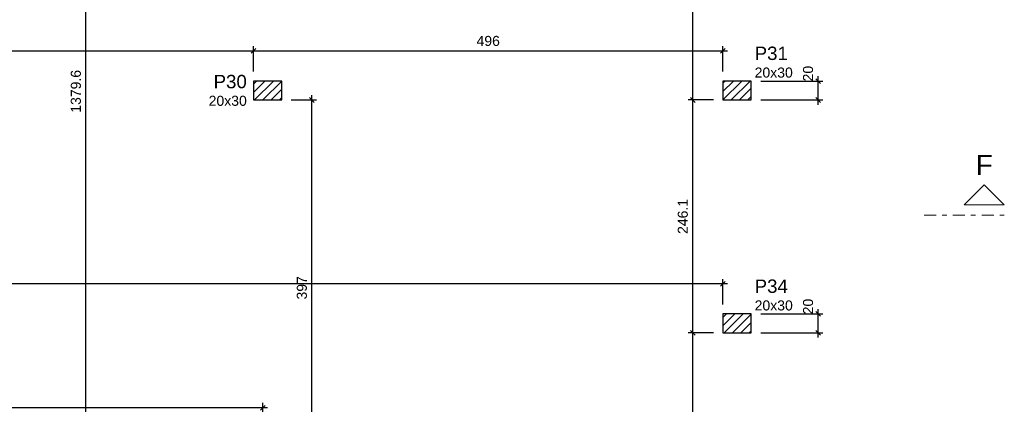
# Model space of a CAD drawing. Header units: millimetres. Extents: x 0 to 119, y 0 to 84.
# Tile 28 of 38: x 69.15 to 89.96, y 40.46 to 48.58. Entities that reach past the tile are written whole.
import ezdxf

# ---------------------------------------------------------------- set-up
doc = ezdxf.new("R2010")
doc.units = ezdxf.units.MM
doc.header["$MEASUREMENT"] = 0
doc.linetypes.add('DASHDOT', pattern=[2.54, 1.27, -0.635, 0, -0.635])
doc.linetypes.add('NULL', pattern=[0])
doc.layers.get('0').update_dxf_attribs({"lineweight": 18})
for name, color, linetype, lineweight in [('FO-Cortes', 9, 'DASHDOT', 5), ('FO-Cotas', 5, 'Continuous', 5), ('FO-Hachura pilar que passa', 19, 'Continuous', 5), ('FO-Pilares', 4, 'Continuous', 30), ('FO-Textos dos pilares', 7, 'Continuous', 5)]:
    doc.layers.add(name, color=color, linetype=linetype, lineweight=lineweight)
doc.styles.add('Arial', font='txt')
doc.dimstyles.new('UM_50.000000', dxfattribs={"dimtxt": 0.18, "dimasz": 0.1, "dimexe": 0.1, "dimexo": 0.2, "dimgap": 0, "dimtad": 1, "dimtih": 1, "dimtoh": 1, "dimdec": 1, "dimlfac": 50, "dimzin": 0, "dimdsep": 46, "dimtxsty": 'Standard', "dimcen": 0.09, "dimdle": 0.1, "dimadec": 1, "dimazin": 2, "dimtfac": 1, "dimtdec": 4, "dimtofl": 0, "dimtmove": 0, "dimatfit": 3, "dimfxl": 1, "dimtolj": 1, "dimarcsym": 0})

# ---------------------------------------------------------------- blocks, each defined once
blk = doc.blocks.new('_Oblique')
at = {"color": 0, "linetype": 'ByBlock', "lineweight": -2}
blk.add_line((-0.5, -0.5), (0.5, 0.5), dxfattribs=at)
blk = doc.blocks.new('*D83')
at = {"layer": 'Defpoints', "color": 0}
for p in [(84.611, 42.365), (86.023, 42.365), (84.611, 41.965)]:
    blk.add_point(p, dxfattribs=at)
at = {"layer": 'FO-Cotas', "color": 0, "lineweight": -2}
for p, q in [((86.023, 41.865), (86.023, 42.465)), ((84.811, 42.365), (86.123, 42.365)), ((84.811, 41.965), (86.123, 41.965))]:
    blk.add_line(p, q, dxfattribs=at)
at = {"layer": 'FO-Cotas', "color": 0, "lineweight": -2, "xscale": 0.1, "yscale": 0.1, "zscale": 0.1}
for p, rotation in [((86.023, 42.365), 90), ((86.023, 41.965), 270)]:
    blk.add_blockref('_Oblique', p, dxfattribs=dict(at, rotation=rotation))
at = {"layer": 'FO-Cotas', "color": 7, "insert": (85.811, 42.522), "char_height": 0.2118, "attachment_point": 5, "rotation": 90, "style": 'Arial'}
blk.add_mtext('\\A1;20', dxfattribs=at)
blk = doc.blocks.new('*D85')
at = {"layer": 'Defpoints', "color": 0}
for p in [(84.611, 47.287), (86.023, 47.287), (84.611, 46.887)]:
    blk.add_point(p, dxfattribs=at)
at = {"layer": 'FO-Cotas', "color": 0, "lineweight": -2}
for p, q in [((84.811, 47.287), (86.123, 47.287)), ((86.023, 46.787), (86.023, 47.387)), ((84.811, 46.887), (86.123, 46.887))]:
    blk.add_line(p, q, dxfattribs=at)
at = {"layer": 'FO-Cotas', "color": 0, "lineweight": -2, "xscale": 0.1, "yscale": 0.1, "zscale": 0.1}
for p, rotation in [((86.023, 47.287), 90), ((86.023, 46.887), 270)]:
    blk.add_blockref('_Oblique', p, dxfattribs=dict(at, rotation=rotation))
at = {"layer": 'FO-Cotas', "color": 7, "insert": (85.811, 47.444), "char_height": 0.2118, "attachment_point": 5, "rotation": 90, "style": 'Arial'}
blk.add_mtext('\\A1;20', dxfattribs=at)
blk = doc.blocks.new('*D192')
at = {"layer": 'Defpoints', "color": 0}
for p in [(70.55, 60.866), (70.55, 60.866), (70.55, 33.274)]:
    blk.add_point(p, dxfattribs=at)
at = {"layer": 'FO-Cotas', "color": 0, "lineweight": -2}
blk.add_line((70.55, 33.174), (70.55, 60.966), dxfattribs=at)
at = {"layer": 'FO-Cotas', "color": 0, "lineweight": -2, "xscale": 0.1, "yscale": 0.1, "zscale": 0.1}
for p, rotation in [((70.55, 60.866), 90), ((70.55, 33.274), 270)]:
    blk.add_blockref('_Oblique', p, dxfattribs=dict(at, rotation=rotation))
at = {"layer": 'FO-Cotas', "color": 7, "insert": (70.338, 47.07), "char_height": 0.2118, "attachment_point": 5, "rotation": 90, "style": 'Arial'}
blk.add_mtext('\\A1;1379.6', dxfattribs=at)
blk = doc.blocks.new('*D202')
at = {"layer": 'Defpoints', "color": 0}
for p in [(33.744, 43.001), (33.744, 42.365), (84.011, 42.365)]:
    blk.add_point(p, dxfattribs=at)
at = {"layer": 'FO-Cotas', "color": 0, "lineweight": -2}
for p, q in [((33.744, 42.565), (33.744, 43.101)), ((84.011, 42.565), (84.011, 43.101)), ((84.111, 43.001), (33.644, 43.001))]:
    blk.add_line(p, q, dxfattribs=at)
at = {"layer": 'FO-Cotas', "color": 0, "lineweight": -2, "xscale": 0.1, "yscale": 0.1, "zscale": 0.1, "rotation": 180}
blk.add_blockref('_Oblique', (33.744, 43.001), dxfattribs=at)
at = {"layer": 'FO-Cotas', "color": 0, "lineweight": -2, "xscale": 0.1, "yscale": 0.1, "zscale": 0.1}
blk.add_blockref('_Oblique', (84.011, 43.001), dxfattribs=at)
at = {"layer": 'FO-Cotas', "color": 7, "insert": (58.877, 43.212), "char_height": 0.2118, "attachment_point": 5, "rotation": 0.0057, "style": 'Arial'}
blk.add_mtext('\\A1;2513.4', dxfattribs=at)
blk = doc.blocks.new('*D203')
at = {"layer": 'Defpoints', "color": 0}
for p in [(33.744, 40.383), (33.744, 39.747), (74.29, 39.747)]:
    blk.add_point(p, dxfattribs=at)
at = {"layer": 'FO-Cotas', "color": 0, "lineweight": -2}
for p, q in [((74.39, 40.383), (33.644, 40.383)), ((33.744, 39.947), (33.744, 40.483)), ((74.29, 39.947), (74.29, 40.483))]:
    blk.add_line(p, q, dxfattribs=at)
at = {"layer": 'FO-Cotas', "color": 0, "lineweight": -2, "xscale": 0.1, "yscale": 0.1, "zscale": 0.1, "rotation": 180}
blk.add_blockref('_Oblique', (33.744, 40.383), dxfattribs=at)
at = {"layer": 'FO-Cotas', "color": 0, "lineweight": -2, "xscale": 0.1, "yscale": 0.1, "zscale": 0.1}
blk.add_blockref('_Oblique', (74.29, 40.383), dxfattribs=at)
at = {"layer": 'FO-Cotas', "color": 7, "insert": (54.017, 40.594), "char_height": 0.2118, "attachment_point": 5, "rotation": 0.0057, "style": 'Arial'}
blk.add_mtext('\\A1;2027.3', dxfattribs=at)
blk = doc.blocks.new('*D223')
at = {"layer": 'Defpoints', "color": 0}
for p in [(74.09, 47.923), (33.744, 47.287), (74.09, 47.287)]:
    blk.add_point(p, dxfattribs=at)
at = {"layer": 'FO-Cotas', "color": 0, "lineweight": -2}
for p, q in [((33.644, 47.923), (74.19, 47.923)), ((33.744, 47.487), (33.744, 48.023)), ((74.09, 47.487), (74.09, 48.023))]:
    blk.add_line(p, q, dxfattribs=at)
at = {"layer": 'FO-Cotas', "color": 0, "lineweight": -2, "xscale": 0.1, "yscale": 0.1, "zscale": 0.1, "rotation": 180}
blk.add_blockref('_Oblique', (33.744, 47.923), dxfattribs=at)
at = {"layer": 'FO-Cotas', "color": 0, "lineweight": -2, "xscale": 0.1, "yscale": 0.1, "zscale": 0.1}
blk.add_blockref('_Oblique', (74.09, 47.923), dxfattribs=at)
at = {"layer": 'FO-Cotas', "color": 7, "insert": (53.917, 48.134), "char_height": 0.2118, "attachment_point": 5, "rotation": 0.0057, "style": 'Arial'}
blk.add_mtext('\\A1;2017.3', dxfattribs=at)
blk = doc.blocks.new('*D224')
at = {"layer": 'Defpoints', "color": 0}
for p in [(84.011, 47.923), (74.09, 47.287), (84.011, 47.287)]:
    blk.add_point(p, dxfattribs=at)
at = {"layer": 'FO-Cotas', "color": 0, "lineweight": -2}
for p, q in [((73.99, 47.923), (84.111, 47.923)), ((74.09, 47.487), (74.09, 48.023)), ((84.011, 47.487), (84.011, 48.023))]:
    blk.add_line(p, q, dxfattribs=at)
at = {"layer": 'FO-Cotas', "color": 0, "lineweight": -2, "xscale": 0.1, "yscale": 0.1, "zscale": 0.1, "rotation": 180}
blk.add_blockref('_Oblique', (74.09, 47.923), dxfattribs=at)
at = {"layer": 'FO-Cotas', "color": 0, "lineweight": -2, "xscale": 0.1, "yscale": 0.1, "zscale": 0.1}
blk.add_blockref('_Oblique', (84.011, 47.923), dxfattribs=at)
at = {"layer": 'FO-Cotas', "color": 7, "insert": (79.051, 48.134), "char_height": 0.2118, "attachment_point": 5, "rotation": 0.0057, "style": 'Arial'}
blk.add_mtext('\\A1;496', dxfattribs=at)
blk = doc.blocks.new('*D242')
at = {"layer": 'Defpoints', "color": 0}
for p in [(83.375, 41.965), (84.011, 41.965), (84.11, 37.852)]:
    blk.add_point(p, dxfattribs=at)
at = {"layer": 'FO-Cotas', "color": 0, "lineweight": -2}
for p, q in [((83.375, 37.752), (83.375, 42.065)), ((83.811, 41.965), (83.275, 41.965)), ((83.91, 37.852), (83.275, 37.852))]:
    blk.add_line(p, q, dxfattribs=at)
at = {"layer": 'FO-Cotas', "color": 0, "lineweight": -2, "xscale": 0.1, "yscale": 0.1, "zscale": 0.1}
for p, rotation in [((83.375, 41.965), 90), ((83.375, 37.852), 270)]:
    blk.add_blockref('_Oblique', p, dxfattribs=dict(at, rotation=rotation))
at = {"layer": 'FO-Cotas', "color": 7, "insert": (83.164, 39.909), "char_height": 0.2118, "attachment_point": 5, "rotation": 90, "style": 'Arial'}
blk.add_mtext('\\A1;205.7', dxfattribs=at)
blk = doc.blocks.new('*D243')
at = {"layer": 'Defpoints', "color": 0}
for p in [(83.375, 46.887), (84.011, 46.887), (84.011, 41.965)]:
    blk.add_point(p, dxfattribs=at)
at = {"layer": 'FO-Cotas', "color": 0, "lineweight": -2}
for p, q in [((83.811, 46.887), (83.275, 46.887)), ((83.375, 41.865), (83.375, 46.987)), ((83.811, 41.965), (83.275, 41.965))]:
    blk.add_line(p, q, dxfattribs=at)
at = {"layer": 'FO-Cotas', "color": 0, "lineweight": -2, "xscale": 0.1, "yscale": 0.1, "zscale": 0.1}
for p, rotation in [((83.375, 46.887), 90), ((83.375, 41.965), 270)]:
    blk.add_blockref('_Oblique', p, dxfattribs=dict(at, rotation=rotation))
at = {"layer": 'FO-Cotas', "color": 7, "insert": (83.164, 44.426), "char_height": 0.2118, "attachment_point": 5, "rotation": 90, "style": 'Arial'}
blk.add_mtext('\\A1;246.1', dxfattribs=at)
blk = doc.blocks.new('*D244')
at = {"layer": 'Defpoints', "color": 0}
for p in [(83.375, 54.287), (84.011, 54.287), (84.011, 46.887)]:
    blk.add_point(p, dxfattribs=at)
at = {"layer": 'FO-Cotas', "color": 0, "lineweight": -2}
for p, q in [((83.375, 46.787), (83.375, 54.387)), ((83.811, 54.287), (83.275, 54.287)), ((83.811, 46.887), (83.275, 46.887))]:
    blk.add_line(p, q, dxfattribs=at)
at = {"layer": 'FO-Cotas', "color": 0, "lineweight": -2, "xscale": 0.1, "yscale": 0.1, "zscale": 0.1}
for p, rotation in [((83.375, 54.287), 90), ((83.375, 46.887), 270)]:
    blk.add_blockref('_Oblique', p, dxfattribs=dict(at, rotation=rotation))
at = {"layer": 'FO-Cotas', "color": 7, "insert": (83.164, 50.587), "char_height": 0.2118, "attachment_point": 5, "rotation": 90, "style": 'Arial'}
blk.add_mtext('\\A1;370', dxfattribs=at)
blk = doc.blocks.new('*D248')
at = {"layer": 'Defpoints', "color": 0}
for p in [(74.69, 46.887), (75.326, 46.887), (74.69, 38.947)]:
    blk.add_point(p, dxfattribs=at)
at = {"layer": 'FO-Cotas', "color": 0, "lineweight": -2}
for p, q in [((74.89, 46.887), (75.426, 46.887)), ((75.326, 38.847), (75.326, 46.987)), ((74.89, 38.947), (75.426, 38.947))]:
    blk.add_line(p, q, dxfattribs=at)
at = {"layer": 'FO-Cotas', "color": 0, "lineweight": -2, "xscale": 0.1, "yscale": 0.1, "zscale": 0.1}
for p, rotation in [((75.326, 46.887), 90), ((75.326, 38.947), 270)]:
    blk.add_blockref('_Oblique', p, dxfattribs=dict(at, rotation=rotation))
at = {"layer": 'FO-Cotas', "color": 7, "insert": (75.114, 42.917), "char_height": 0.2118, "attachment_point": 5, "rotation": 90, "style": 'Arial'}
blk.add_mtext('\\A1;397', dxfattribs=at)

msp = doc.modelspace()

# ---------------------------------------------------------------- hatches: boundary and pattern name
at = {"layer": 'FO-Hachura pilar que passa', "linetype": 'Continuous'}
h = msp.add_hatch(dxfattribs=at)
h.set_pattern_fill('ANSI31', color=19, style=0)
h.paths.add_polyline_path([(74.0902, 47.2872), (74.0902, 47.0872), (74.0902, 46.8872), (74.3902, 46.8872), (74.6902, 46.8872), (74.6902, 47.0872), (74.6902, 47.2872), (74.3902, 47.2872)])
h = msp.add_hatch(dxfattribs=at)
h.set_pattern_fill('ANSI31', color=19, style=0)
h.paths.add_polyline_path([(84.0108, 47.2872), (84.0108, 47.0872), (84.0108, 46.8872), (84.3108, 46.8872), (84.6108, 46.8872), (84.6108, 47.0872), (84.6108, 47.2872), (84.3108, 47.2872)])
h = msp.add_hatch(dxfattribs=at)
h.set_pattern_fill('ANSI31', color=19, style=0)
h.paths.add_polyline_path([(84.0108, 42.3652), (84.0108, 42.1652), (84.0108, 41.9652), (84.3108, 41.9652), (84.6108, 41.9652), (84.6108, 42.1652), (84.6108, 42.3652), (84.3108, 42.3652)])

# ---------------------------------------------------------------- linework, layer by layer
at = {"layer": 'FO-Cortes', "ltscale": 0.2}
msp.add_line((88.2632, 44.4561), (89.9576, 44.4561), dxfattribs=at)
at = {"layer": 'FO-Cortes', "linetype": 'Continuous', "ltscale": 0.2}
msp.add_lwpolyline([(89.9576, 44.6679), (89.1104, 44.6679), (89.534, 45.0915), (89.9576, 44.6679)], close=True, dxfattribs=at)
at = {"layer": 'FO-Pilares'}
for points in [[(74.0902, 47.2872), (74.0902, 47.0872), (74.0902, 46.8872), (74.3902, 46.8872), (74.6902, 46.8872), (74.6902, 47.0872), (74.6902, 47.2872), (74.3902, 47.2872), (74.0902, 47.2872)], [(84.0108, 47.2872), (84.0108, 47.0872), (84.0108, 46.8872), (84.3108, 46.8872), (84.6108, 46.8872), (84.6108, 47.0872), (84.6108, 47.2872), (84.3108, 47.2872), (84.0108, 47.2872)], [(84.0108, 42.3652), (84.0108, 42.1652), (84.0108, 41.9652), (84.3108, 41.9652), (84.6108, 41.9652), (84.6108, 42.1652), (84.6108, 42.3652), (84.3108, 42.3652), (84.0108, 42.3652)]]:
    msp.add_lwpolyline(points, close=True, dxfattribs=at)

# ---------------------------------------------------------------- texts
at = {"layer": 'FO-Cortes', "linetype": 'NULL', "ltscale": 0.2, "insert": (89.5336, 45.303), "char_height": 0.4236, "width": 0.708574, "attachment_point": 8, "line_spacing_factor": 0.798, "style": 'Arial'}
msp.add_mtext('F', dxfattribs=at)
at = {"layer": 'FO-Textos dos pilares', "linetype": 'NULL', "line_spacing_factor": 0.798, "style": 'Arial'}
for s, insert, char_height, width, attachment_point in [('P31', (84.6816, 47.7284), 0.2824, 1.387852, 7), ('P30', (73.9496, 47.1314), 0.2824, 1.387852, 9), ('20x30', (84.6816, 47.3581), 0.2118, 1.580273, 7), ('20x30', (73.9496, 46.7611), 0.2118, 1.580273, 9), ('P34', (84.6816, 42.8064), 0.2824, 1.387852, 7), ('20x30', (84.6816, 42.4361), 0.2118, 1.580273, 7)]:
    msp.add_mtext(s, dxfattribs=dict(at, insert=insert, char_height=char_height, width=width, attachment_point=attachment_point))

# ---------------------------------------------------------------- dimensions: what is measured, and where the dimension line sits
at = {"layer": 'FO-Cotas'}
for base, p1, p2, override, picture, middle in [((70.5502, 60.8658), (70.5502, 33.2742), (70.5502, 60.8658), {"dimtxt": 0.2118, "dimasz": 0.1, "dimexe": 0.1, "dimexo": 0.2, "dimtad": 1, "dimtih": 0, "dimtoh": 0, "dimdec": 1, "dimlfac": 50, "dimzin": 8, "dimtxsty": 'Arial', "dimblk": 'Oblique', "dimblk1": 'Oblique', "dimblk2": 'Oblique', "dimsah": 1, "dimdle": 0.1, "dimse1": 1, "dimse2": 1, "dimclrt": 7, "dimadec": 1, "dimazin": 3, "dimtmove": 2, "dimldrblk": 'Oblique'}, '*D192', (70.3384, 47.07)), ((83.3754, 54.2872), (84.0108, 46.8872), (84.0108, 54.2872), {"dimtxt": 0.2118, "dimasz": 0.1, "dimexe": 0.1, "dimexo": 0.2, "dimtad": 1, "dimtih": 0, "dimtoh": 0, "dimdec": 1, "dimlfac": 50, "dimzin": 8, "dimtxsty": 'Arial', "dimblk": 'Oblique', "dimblk1": 'Oblique', "dimblk2": 'Oblique', "dimsah": 1, "dimdle": 0.1, "dimse1": 0, "dimse2": 0, "dimclrt": 7, "dimadec": 1, "dimazin": 3, "dimtmove": 2, "dimldrblk": 'Oblique'}, '*D244', (83.1636, 50.5872)), ((86.0228, 47.2872), (84.6108, 46.8872), (84.6108, 47.2872), {"dimtxt": 0.2118, "dimasz": 0.1, "dimexe": 0.1, "dimexo": 0.2, "dimtad": 1, "dimtih": 0, "dimtoh": 0, "dimdec": 1, "dimlfac": 50, "dimzin": 8, "dimtxsty": 'Arial', "dimblk": 'Oblique', "dimblk1": 'Oblique', "dimblk2": 'Oblique', "dimsah": 1, "dimdle": 0.1, "dimse1": 0, "dimse2": 0, "dimclrt": 7, "dimadec": 1, "dimazin": 3, "dimtmove": 2, "dimldrblk": 'Oblique'}, '*D85', (85.811, 47.4445)), ((75.3256, 46.8872), (74.6902, 38.9472), (74.6902, 46.8872), {"dimtxt": 0.2118, "dimasz": 0.1, "dimexe": 0.1, "dimexo": 0.2, "dimtad": 1, "dimtih": 0, "dimtoh": 0, "dimdec": 1, "dimlfac": 50, "dimzin": 8, "dimtxsty": 'Arial', "dimblk": 'Oblique', "dimblk1": 'Oblique', "dimblk2": 'Oblique', "dimsah": 1, "dimdle": 0.1, "dimse1": 0, "dimse2": 0, "dimclrt": 7, "dimadec": 1, "dimazin": 3, "dimtmove": 2, "dimldrblk": 'Oblique'}, '*D248', (75.1138, 42.9172)), ((83.3754, 46.8872), (84.0108, 41.9652), (84.0108, 46.8872), {"dimtxt": 0.2118, "dimasz": 0.1, "dimexe": 0.1, "dimexo": 0.2, "dimtad": 1, "dimtih": 0, "dimtoh": 0, "dimdec": 1, "dimlfac": 50, "dimzin": 8, "dimtxsty": 'Arial', "dimblk": 'Oblique', "dimblk1": 'Oblique', "dimblk2": 'Oblique', "dimsah": 1, "dimdle": 0.1, "dimse1": 0, "dimse2": 0, "dimclrt": 7, "dimadec": 1, "dimazin": 3, "dimtmove": 2, "dimldrblk": 'Oblique'}, '*D243', (83.1636, 44.4262)), ((86.0228, 42.3652), (84.6108, 41.9652), (84.6108, 42.3652), {"dimtxt": 0.2118, "dimasz": 0.1, "dimexe": 0.1, "dimexo": 0.2, "dimtad": 1, "dimtih": 0, "dimtoh": 0, "dimdec": 1, "dimlfac": 50, "dimzin": 8, "dimtxsty": 'Arial', "dimblk": 'Oblique', "dimblk1": 'Oblique', "dimblk2": 'Oblique', "dimsah": 1, "dimdle": 0.1, "dimse1": 0, "dimse2": 0, "dimclrt": 7, "dimadec": 1, "dimazin": 3, "dimtmove": 2, "dimldrblk": 'Oblique'}, '*D83', (85.811, 42.5225)), ((83.3754, 41.9652), (84.1102, 37.852), (84.0108, 41.9652), {"dimtxt": 0.2118, "dimasz": 0.1, "dimexe": 0.1, "dimexo": 0.2, "dimtad": 1, "dimtih": 0, "dimtoh": 0, "dimdec": 1, "dimlfac": 50, "dimzin": 8, "dimtxsty": 'Arial', "dimblk": 'Oblique', "dimblk1": 'Oblique', "dimblk2": 'Oblique', "dimsah": 1, "dimdle": 0.1, "dimse1": 0, "dimse2": 0, "dimclrt": 7, "dimadec": 1, "dimazin": 3, "dimtmove": 2, "dimldrblk": 'Oblique'}, '*D242', (83.1636, 39.9086))]:
    dim = msp.add_linear_dim(base=base, p1=p1, p2=p2, angle=90, dimstyle='UM_50.000000', override=override, dxfattribs=at)
    dim.commit()
    dim.dimension.update_dxf_attribs({"geometry": picture, "text_midpoint": middle, "dimtype": 160, "text_rotation": 90})
for base, p1, p2, picture, middle in [((74.0902, 47.9226), (33.7436, 47.2872), (74.0902, 47.2872), '*D223', (53.9169, 48.1344)), ((84.0108, 47.9226), (74.0902, 47.2872), (84.0108, 47.2872), '*D224', (79.0505, 48.1344)), ((33.7436, 43.0006), (84.0108, 42.3652), (33.7436, 42.3652), '*D202', (58.8772, 43.2124)), ((33.7436, 40.3826), (74.2902, 39.7472), (33.7436, 39.7472), '*D203', (54.0169, 40.5944))]:
    dim = msp.add_linear_dim(base=base, p1=p1, p2=p2, dimstyle='UM_50.000000', override={"dimtxt": 0.2118, "dimasz": 0.1, "dimexe": 0.1, "dimexo": 0.2, "dimtad": 1, "dimtih": 0, "dimtoh": 0, "dimdec": 1, "dimlfac": 50, "dimzin": 8, "dimtxsty": 'Arial', "dimblk": 'Oblique', "dimblk1": 'Oblique', "dimblk2": 'Oblique', "dimsah": 1, "dimdle": 0.1, "dimse1": 0, "dimse2": 0, "dimclrt": 7, "dimadec": 1, "dimazin": 3, "dimtmove": 2, "dimldrblk": 'Oblique'}, dxfattribs=at)
    dim.commit()
    dim.dimension.update_dxf_attribs({"geometry": picture, "text_midpoint": middle, "dimtype": 160, "text_rotation": 0.00573})

doc.saveas('drawing.dxf')
